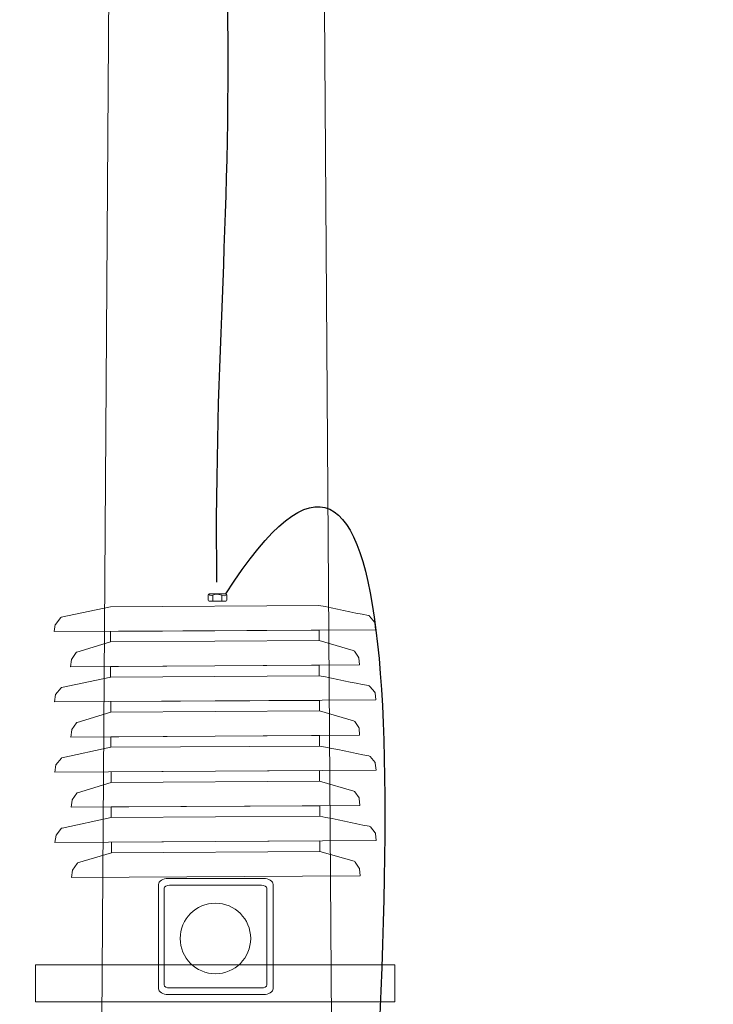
# Model space of a CAD drawing. Header units: centimetres. Extents: x -4644 to 5368, y -667 to 1552.
# Tile 36 of 48: x -1454 to -1384, y 492 to 592. Entities that reach past the tile are written whole.
import ezdxf

# ---------------------------------------------------------------- set-up
doc = ezdxf.new("R2010")
doc.units = ezdxf.units.CM
doc.header["$MEASUREMENT"] = 0
doc.layers.get('0').update_dxf_attribs({"linetype": 'CONTINUOUS'})
doc.layers.add('Warstwa 1', color=7, linetype='CONTINUOUS')

msp = doc.modelspace()

# ---------------------------------------------------------------- linework, layer by layer
at = {"color": 10}
for points in [[(-1433.13, 596.75), (-1432.62, 571.48), (-1434.44, 559.34), (-1434.19, 534.95)], [(-1433.25, 533.78), (-1396.24, 591.39), (-1434.25, 352.32), (-1434.01, 284.37)], [(-1362.59, 533.78), (-1316.57, 581.4), (-1410.5, 352.27), (-1410.74, 284.37)]]:
    msp.add_open_spline(points, degree=3, dxfattribs=at)
at = {"layer": 'Warstwa 1', "color": 250, "lineweight": 18}
msp.add_lwpolyline([(-1452.62, 492.27), (-1416.02, 492.27), (-1416.02, 496.04), (-1452.62, 496.04), (-1452.62, 492.27)], close=True, dxfattribs=at)
msp.add_ellipse((-1434.3, 498.71), major_axis=(0, 3.59), ratio=0.999849, dxfattribs=at)
at = {"layer": 'Warstwa 1', "color": 250, "lineweight": 70}
msp.add_open_spline([(-2181.25, -624.77), (-2181.25, -624.77), (-2181.25, 905.01), (-2181.25, 905.01), (-2181.25, 905.01), (-2181.25, 905.01), (-1129.83, 905.01), (-1129.83, 905.01), (-1129.83, 905.01), (-1129.83, 905.01), (-1129.83, -624.77), (-1129.83, -624.77), (-1129.83, -624.77), (-1129.83, -624.77), (-2181.25, -624.77), (-2181.25, -624.77)], degree=3, knots=[0, 0, 0, 0, 0.2, 0.2, 0.2, 0.2, 0.4, 0.4, 0.4, 0.4, 0.6, 0.6, 0.6, 0.6, 1, 1, 1, 1], dxfattribs=at)
at = {"layer": 'Warstwa 1', "color": 7, "lineweight": 20}
msp.add_open_spline([(-1451.92, -399.35), (-1451.92, -399.35), (-1416.34, -399.35), (-1416.34, -399.35), (-1416.34, -399.35), (-1416.34, -399.35), (-1424.47, 780.16), (-1424.47, 780.16), (-1424.47, 780.16), (-1424.47, 780.16), (-1443.89, 780.16), (-1443.89, 780.16), (-1443.89, 780.16), (-1443.89, 780.16), (-1451.92, -399.35), (-1451.92, -399.35)], degree=3, knots=[0, 0, 0, 0, 0.2, 0.2, 0.2, 0.2, 0.4, 0.4, 0.4, 0.4, 0.6, 0.6, 0.6, 0.6, 1, 1, 1, 1], dxfattribs=at)
at = {"layer": 'Warstwa 1', "color": 7, "lineweight": 18}
for points, knots in [([(-1434.94, 533.77), (-1434.94, 533.77), (-1433.25, 533.78), (-1433.25, 533.78), (-1433.25, 533.78), (-1433.19, 533.78), (-1433.15, 533.73), (-1433.15, 533.68), (-1433.15, 533.68), (-1433.15, 533.68), (-1433.14, 533.14), (-1433.14, 533.14), (-1433.14, 533.14), (-1433.14, 533.09), (-1433.19, 533.04), (-1433.24, 533.04), (-1433.24, 533.04), (-1433.24, 533.04), (-1434.94, 533.03), (-1434.94, 533.03), (-1434.94, 533.03), (-1434.99, 533.03), (-1435.04, 533.08), (-1435.04, 533.13), (-1435.04, 533.13), (-1435.04, 533.13), (-1435.04, 533.67), (-1435.04, 533.67), (-1435.04, 533.67), (-1435.04, 533.72), (-1434.99, 533.77), (-1434.94, 533.77)], [0, 0, 0, 0, 0.111111, 0.111111, 0.111111, 0.111111, 0.222222, 0.222222, 0.222222, 0.222222, 0.333333, 0.333333, 0.333333, 0.333333, 0.444444, 0.444444, 0.444444, 0.444444, 0.555556, 0.555556, 0.555556, 0.555556, 0.666667, 0.666667, 0.666667, 0.666667, 0.777778, 0.777778, 0.777778, 0.777778, 1, 1, 1, 1]), ([(-1450.6, 530.67), (-1450.6, 530.67), (-1450.04, 531.36), (-1450.04, 531.36), (-1450.04, 531.36), (-1450.04, 531.36), (-1450.02, 531.38), (-1450.02, 531.38), (-1450.02, 531.38), (-1450.02, 531.38), (-1450, 531.4), (-1450, 531.4), (-1450, 531.4), (-1450, 531.4), (-1444.99, 532.46), (-1444.99, 532.46), (-1444.99, 532.46), (-1444.99, 532.46), (-1423.76, 532.59), (-1423.76, 532.59), (-1423.76, 532.59), (-1422.08, 532.3), (-1420.41, 531.88), (-1418.73, 531.59), (-1418.73, 531.59), (-1418.73, 531.59), (-1418.66, 531.56), (-1418.66, 531.56), (-1418.66, 531.56), (-1418.66, 531.56), (-1418.6, 531.51), (-1418.6, 531.51), (-1418.6, 531.51), (-1418.6, 531.51), (-1418.11, 530.91), (-1418.11, 530.91), (-1418.11, 530.91), (-1418.11, 530.91), (-1418.09, 530.88), (-1418.09, 530.88), (-1418.09, 530.88), (-1418.09, 530.88), (-1418.08, 530.86), (-1418.08, 530.86), (-1418.08, 530.86), (-1418.08, 530.86), (-1418.08, 530.84), (-1418.08, 530.84), (-1418.08, 530.84), (-1418.08, 530.84), (-1418.01, 530.13), (-1418.01, 530.13), (-1418.01, 530.13), (-1418.01, 530.13), (-1450.72, 529.93), (-1450.72, 529.93), (-1450.72, 529.93), (-1450.72, 529.93), (-1450.61, 530.66), (-1450.61, 530.66), (-1450.61, 530.66), (-1450.61, 530.66), (-1450.6, 530.67), (-1450.6, 530.67), (-1450.6, 530.67), (-1450.6, 530.67), (-1450.6, 530.67), (-1450.6, 530.67)], [0, 0, 0, 0, 0.055556, 0.055556, 0.055556, 0.055556, 0.111111, 0.111111, 0.111111, 0.111111, 0.166667, 0.166667, 0.166667, 0.166667, 0.222222, 0.222222, 0.222222, 0.222222, 0.277778, 0.277778, 0.277778, 0.277778, 0.333333, 0.333333, 0.333333, 0.333333, 0.388889, 0.388889, 0.388889, 0.388889, 0.444444, 0.444444, 0.444444, 0.444444, 0.5, 0.5, 0.5, 0.5, 0.555556, 0.555556, 0.555556, 0.555556, 0.611111, 0.611111, 0.611111, 0.611111, 0.666667, 0.666667, 0.666667, 0.666667, 0.722222, 0.722222, 0.722222, 0.722222, 0.777778, 0.777778, 0.777778, 0.777778, 0.833333, 0.833333, 0.833333, 0.833333, 0.888889, 0.888889, 0.888889, 0.888889, 1, 1, 1, 1]), ([(-1444.98, 529.96), (-1444.98, 529.96), (-1423.75, 530.09), (-1423.75, 530.09), (-1423.75, 530.09), (-1423.75, 530.09), (-1423.74, 529.02), (-1423.74, 529.02), (-1423.74, 529.02), (-1423.74, 529.02), (-1444.98, 528.89), (-1444.98, 528.89), (-1444.98, 528.89), (-1444.98, 528.89), (-1444.98, 529.96), (-1444.98, 529.96)], [0, 0, 0, 0, 0.2, 0.2, 0.2, 0.2, 0.4, 0.4, 0.4, 0.4, 0.6, 0.6, 0.6, 0.6, 1, 1, 1, 1]), ([(-1448.95, 527.11), (-1448.95, 527.11), (-1448.47, 527.8), (-1448.47, 527.8), (-1448.47, 527.8), (-1448.47, 527.8), (-1448.44, 527.83), (-1448.44, 527.83), (-1448.44, 527.83), (-1448.44, 527.83), (-1448.41, 527.84), (-1448.41, 527.84), (-1448.41, 527.84), (-1448.41, 527.84), (-1444.98, 528.89), (-1444.98, 528.89), (-1444.98, 528.89), (-1444.98, 528.89), (-1423.74, 529.02), (-1423.74, 529.02), (-1423.74, 529.02), (-1423.74, 529.02), (-1420.27, 528.01), (-1420.27, 528.01), (-1420.27, 528.01), (-1420.27, 528.01), (-1420.2, 527.98), (-1420.2, 527.98), (-1420.2, 527.98), (-1420.2, 527.98), (-1420.15, 527.93), (-1420.15, 527.93), (-1420.15, 527.93), (-1420.15, 527.93), (-1419.74, 527.32), (-1419.74, 527.32), (-1419.74, 527.32), (-1419.74, 527.32), (-1419.72, 527.3), (-1419.72, 527.3), (-1419.72, 527.3), (-1419.72, 527.3), (-1419.71, 527.28), (-1419.71, 527.28), (-1419.71, 527.28), (-1419.71, 527.28), (-1419.71, 527.26), (-1419.71, 527.26), (-1419.71, 527.26), (-1419.71, 527.26), (-1419.64, 526.54), (-1419.64, 526.54), (-1419.64, 526.54), (-1419.64, 526.54), (-1449.06, 526.36), (-1449.06, 526.36), (-1449.06, 526.36), (-1449.06, 526.36), (-1448.95, 527.1), (-1448.95, 527.1), (-1448.95, 527.1), (-1448.95, 527.1), (-1448.95, 527.1), (-1448.95, 527.1), (-1448.95, 527.1), (-1448.95, 527.1), (-1448.95, 527.11), (-1448.95, 527.11)], [0, 0, 0, 0, 0.055556, 0.055556, 0.055556, 0.055556, 0.111111, 0.111111, 0.111111, 0.111111, 0.166667, 0.166667, 0.166667, 0.166667, 0.222222, 0.222222, 0.222222, 0.222222, 0.277778, 0.277778, 0.277778, 0.277778, 0.333333, 0.333333, 0.333333, 0.333333, 0.388889, 0.388889, 0.388889, 0.388889, 0.444444, 0.444444, 0.444444, 0.444444, 0.5, 0.5, 0.5, 0.5, 0.555556, 0.555556, 0.555556, 0.555556, 0.611111, 0.611111, 0.611111, 0.611111, 0.666667, 0.666667, 0.666667, 0.666667, 0.722222, 0.722222, 0.722222, 0.722222, 0.777778, 0.777778, 0.777778, 0.777778, 0.833333, 0.833333, 0.833333, 0.833333, 0.888889, 0.888889, 0.888889, 0.888889, 1, 1, 1, 1]), ([(-1444.97, 526.39), (-1444.97, 526.39), (-1423.73, 526.52), (-1423.73, 526.52), (-1423.73, 526.52), (-1423.73, 526.52), (-1423.73, 525.44), (-1423.73, 525.44), (-1423.73, 525.44), (-1423.73, 525.44), (-1444.97, 525.31), (-1444.97, 525.31), (-1444.97, 525.31), (-1444.97, 525.31), (-1444.97, 526.39), (-1444.97, 526.39)], [0, 0, 0, 0, 0.2, 0.2, 0.2, 0.2, 0.4, 0.4, 0.4, 0.4, 0.6, 0.6, 0.6, 0.6, 1, 1, 1, 1]), ([(-1450.57, 523.52), (-1450.57, 523.52), (-1450.01, 524.21), (-1450.01, 524.21), (-1450.01, 524.21), (-1450.01, 524.21), (-1450, 524.23), (-1450, 524.23), (-1450, 524.23), (-1450, 524.23), (-1449.97, 524.25), (-1449.97, 524.25), (-1449.97, 524.25), (-1449.97, 524.25), (-1444.96, 525.31), (-1444.96, 525.31), (-1444.96, 525.31), (-1444.96, 525.31), (-1423.73, 525.44), (-1423.73, 525.44), (-1423.73, 525.44), (-1422.06, 525.15), (-1420.38, 524.73), (-1418.7, 524.44), (-1418.7, 524.44), (-1418.7, 524.44), (-1418.63, 524.41), (-1418.63, 524.41), (-1418.63, 524.41), (-1418.63, 524.41), (-1418.57, 524.36), (-1418.57, 524.36), (-1418.57, 524.36), (-1418.57, 524.36), (-1418.08, 523.76), (-1418.08, 523.76), (-1418.08, 523.76), (-1418.08, 523.76), (-1418.06, 523.73), (-1418.06, 523.73), (-1418.06, 523.73), (-1418.06, 523.73), (-1418.05, 523.71), (-1418.05, 523.71), (-1418.05, 523.71), (-1418.05, 523.71), (-1418.05, 523.69), (-1418.05, 523.69), (-1418.05, 523.69), (-1418.05, 523.69), (-1417.98, 522.98), (-1417.98, 522.98), (-1417.98, 522.98), (-1417.98, 522.98), (-1450.69, 522.78), (-1450.69, 522.78), (-1450.69, 522.78), (-1450.69, 522.78), (-1450.58, 523.52), (-1450.58, 523.52), (-1450.58, 523.52), (-1450.58, 523.52), (-1450.58, 523.52), (-1450.58, 523.52), (-1450.58, 523.52), (-1450.58, 523.52), (-1450.57, 523.52), (-1450.57, 523.52)], [0, 0, 0, 0, 0.055556, 0.055556, 0.055556, 0.055556, 0.111111, 0.111111, 0.111111, 0.111111, 0.166667, 0.166667, 0.166667, 0.166667, 0.222222, 0.222222, 0.222222, 0.222222, 0.277778, 0.277778, 0.277778, 0.277778, 0.333333, 0.333333, 0.333333, 0.333333, 0.388889, 0.388889, 0.388889, 0.388889, 0.444444, 0.444444, 0.444444, 0.444444, 0.5, 0.5, 0.5, 0.5, 0.555556, 0.555556, 0.555556, 0.555556, 0.611111, 0.611111, 0.611111, 0.611111, 0.666667, 0.666667, 0.666667, 0.666667, 0.722222, 0.722222, 0.722222, 0.722222, 0.777778, 0.777778, 0.777778, 0.777778, 0.833333, 0.833333, 0.833333, 0.833333, 0.888889, 0.888889, 0.888889, 0.888889, 1, 1, 1, 1]), ([(-1444.95, 522.81), (-1444.95, 522.81), (-1423.72, 522.94), (-1423.72, 522.94), (-1423.72, 522.94), (-1423.72, 522.94), (-1423.72, 521.87), (-1423.72, 521.87), (-1423.72, 521.87), (-1423.72, 521.87), (-1444.95, 521.74), (-1444.95, 521.74), (-1444.95, 521.74), (-1444.95, 521.74), (-1444.95, 522.81), (-1444.95, 522.81)], [0, 0, 0, 0, 0.2, 0.2, 0.2, 0.2, 0.4, 0.4, 0.4, 0.4, 0.6, 0.6, 0.6, 0.6, 1, 1, 1, 1]), ([(-1448.92, 519.96), (-1448.92, 519.96), (-1448.44, 520.65), (-1448.44, 520.65), (-1448.44, 520.65), (-1448.44, 520.65), (-1448.42, 520.68), (-1448.42, 520.68), (-1448.42, 520.68), (-1448.42, 520.68), (-1448.39, 520.69), (-1448.39, 520.69), (-1448.39, 520.69), (-1448.39, 520.69), (-1444.95, 521.74), (-1444.95, 521.74), (-1444.95, 521.74), (-1444.95, 521.74), (-1423.72, 521.87), (-1423.72, 521.87), (-1423.72, 521.87), (-1423.72, 521.87), (-1420.24, 520.86), (-1420.24, 520.86), (-1420.24, 520.86), (-1420.24, 520.86), (-1420.17, 520.83), (-1420.17, 520.83), (-1420.17, 520.83), (-1420.17, 520.83), (-1420.12, 520.78), (-1420.12, 520.78), (-1420.12, 520.78), (-1420.12, 520.78), (-1419.71, 520.17), (-1419.71, 520.17), (-1419.71, 520.17), (-1419.71, 520.17), (-1419.69, 520.15), (-1419.69, 520.15), (-1419.69, 520.15), (-1419.69, 520.15), (-1419.68, 520.13), (-1419.68, 520.13), (-1419.68, 520.13), (-1419.68, 520.13), (-1419.68, 520.11), (-1419.68, 520.11), (-1419.68, 520.11), (-1419.68, 520.11), (-1419.62, 519.39), (-1419.62, 519.39), (-1419.62, 519.39), (-1419.62, 519.39), (-1449.03, 519.21), (-1449.03, 519.21), (-1449.03, 519.21), (-1449.03, 519.21), (-1448.93, 519.95), (-1448.93, 519.95), (-1448.93, 519.95), (-1448.93, 519.95), (-1448.92, 519.95), (-1448.92, 519.95), (-1448.92, 519.95), (-1448.92, 519.95), (-1448.92, 519.96), (-1448.92, 519.96)], [0, 0, 0, 0, 0.055556, 0.055556, 0.055556, 0.055556, 0.111111, 0.111111, 0.111111, 0.111111, 0.166667, 0.166667, 0.166667, 0.166667, 0.222222, 0.222222, 0.222222, 0.222222, 0.277778, 0.277778, 0.277778, 0.277778, 0.333333, 0.333333, 0.333333, 0.333333, 0.388889, 0.388889, 0.388889, 0.388889, 0.444444, 0.444444, 0.444444, 0.444444, 0.5, 0.5, 0.5, 0.5, 0.555556, 0.555556, 0.555556, 0.555556, 0.611111, 0.611111, 0.611111, 0.611111, 0.666667, 0.666667, 0.666667, 0.666667, 0.722222, 0.722222, 0.722222, 0.722222, 0.777778, 0.777778, 0.777778, 0.777778, 0.833333, 0.833333, 0.833333, 0.833333, 0.888889, 0.888889, 0.888889, 0.888889, 1, 1, 1, 1]), ([(-1444.94, 519.24), (-1444.94, 519.24), (-1423.71, 519.37), (-1423.71, 519.37), (-1423.71, 519.37), (-1423.71, 519.37), (-1423.7, 518.29), (-1423.7, 518.29), (-1423.7, 518.29), (-1423.7, 518.29), (-1444.94, 518.17), (-1444.94, 518.17), (-1444.94, 518.17), (-1444.94, 518.17), (-1444.94, 519.24), (-1444.94, 519.24)], [0, 0, 0, 0, 0.2, 0.2, 0.2, 0.2, 0.4, 0.4, 0.4, 0.4, 0.6, 0.6, 0.6, 0.6, 1, 1, 1, 1]), ([(-1450.55, 516.37), (-1450.55, 516.37), (-1449.99, 517.06), (-1449.99, 517.06), (-1449.99, 517.06), (-1449.99, 517.06), (-1449.97, 517.08), (-1449.97, 517.08), (-1449.97, 517.08), (-1449.97, 517.08), (-1449.94, 517.1), (-1449.94, 517.1), (-1449.94, 517.1), (-1449.94, 517.1), (-1444.94, 518.16), (-1444.94, 518.16), (-1444.94, 518.16), (-1444.94, 518.16), (-1423.71, 518.29), (-1423.71, 518.29), (-1423.71, 518.29), (-1422.03, 518), (-1420.35, 517.58), (-1418.68, 517.29), (-1418.68, 517.29), (-1418.68, 517.29), (-1418.6, 517.26), (-1418.6, 517.26), (-1418.6, 517.26), (-1418.6, 517.26), (-1418.55, 517.21), (-1418.55, 517.21), (-1418.55, 517.21), (-1418.55, 517.21), (-1418.05, 516.61), (-1418.05, 516.61), (-1418.05, 516.61), (-1418.05, 516.61), (-1418.04, 516.58), (-1418.04, 516.58), (-1418.04, 516.58), (-1418.04, 516.58), (-1418.03, 516.56), (-1418.03, 516.56), (-1418.03, 516.56), (-1418.03, 516.56), (-1418.02, 516.54), (-1418.02, 516.54), (-1418.02, 516.54), (-1418.02, 516.54), (-1417.95, 515.83), (-1417.95, 515.83), (-1417.95, 515.83), (-1417.95, 515.83), (-1450.67, 515.63), (-1450.67, 515.63), (-1450.67, 515.63), (-1450.67, 515.63), (-1450.55, 516.37), (-1450.55, 516.37), (-1450.55, 516.37), (-1450.55, 516.37), (-1450.55, 516.37), (-1450.55, 516.37), (-1450.55, 516.37), (-1450.55, 516.37), (-1450.55, 516.37), (-1450.55, 516.37)], [0, 0, 0, 0, 0.055556, 0.055556, 0.055556, 0.055556, 0.111111, 0.111111, 0.111111, 0.111111, 0.166667, 0.166667, 0.166667, 0.166667, 0.222222, 0.222222, 0.222222, 0.222222, 0.277778, 0.277778, 0.277778, 0.277778, 0.333333, 0.333333, 0.333333, 0.333333, 0.388889, 0.388889, 0.388889, 0.388889, 0.444444, 0.444444, 0.444444, 0.444444, 0.5, 0.5, 0.5, 0.5, 0.555556, 0.555556, 0.555556, 0.555556, 0.611111, 0.611111, 0.611111, 0.611111, 0.666667, 0.666667, 0.666667, 0.666667, 0.722222, 0.722222, 0.722222, 0.722222, 0.777778, 0.777778, 0.777778, 0.777778, 0.833333, 0.833333, 0.833333, 0.833333, 0.888889, 0.888889, 0.888889, 0.888889, 1, 1, 1, 1]), ([(-1444.93, 515.66), (-1444.93, 515.66), (-1423.69, 515.79), (-1423.69, 515.79), (-1423.69, 515.79), (-1423.69, 515.79), (-1423.69, 514.72), (-1423.69, 514.72), (-1423.69, 514.72), (-1423.69, 514.72), (-1444.92, 514.59), (-1444.92, 514.59), (-1444.92, 514.59), (-1444.92, 514.59), (-1444.93, 515.66), (-1444.93, 515.66)], [0, 0, 0, 0, 0.2, 0.2, 0.2, 0.2, 0.4, 0.4, 0.4, 0.4, 0.6, 0.6, 0.6, 0.6, 1, 1, 1, 1]), ([(-1448.89, 512.81), (-1448.89, 512.81), (-1448.41, 513.5), (-1448.41, 513.5), (-1448.41, 513.5), (-1448.41, 513.5), (-1448.39, 513.53), (-1448.39, 513.53), (-1448.39, 513.53), (-1448.39, 513.53), (-1448.36, 513.54), (-1448.36, 513.54), (-1448.36, 513.54), (-1448.36, 513.54), (-1444.92, 514.59), (-1444.92, 514.59), (-1444.92, 514.59), (-1444.92, 514.59), (-1423.69, 514.72), (-1423.69, 514.72), (-1423.69, 514.72), (-1423.69, 514.72), (-1420.21, 513.71), (-1420.21, 513.71), (-1420.21, 513.71), (-1420.21, 513.71), (-1420.14, 513.68), (-1420.14, 513.68), (-1420.14, 513.68), (-1420.14, 513.68), (-1420.09, 513.63), (-1420.09, 513.63), (-1420.09, 513.63), (-1420.09, 513.63), (-1419.68, 513.03), (-1419.68, 513.03), (-1419.68, 513.03), (-1419.68, 513.03), (-1419.66, 513), (-1419.66, 513), (-1419.66, 513), (-1419.66, 513), (-1419.66, 512.98), (-1419.66, 512.98), (-1419.66, 512.98), (-1419.66, 512.98), (-1419.65, 512.96), (-1419.65, 512.96), (-1419.65, 512.96), (-1419.65, 512.96), (-1419.59, 512.24), (-1419.59, 512.24), (-1419.59, 512.24), (-1419.59, 512.24), (-1449, 512.06), (-1449, 512.06), (-1449, 512.06), (-1449, 512.06), (-1448.9, 512.8), (-1448.9, 512.8), (-1448.9, 512.8), (-1448.9, 512.8), (-1448.9, 512.81), (-1448.9, 512.81), (-1448.9, 512.81), (-1448.9, 512.81), (-1448.89, 512.81), (-1448.89, 512.81)], [0, 0, 0, 0, 0.055556, 0.055556, 0.055556, 0.055556, 0.111111, 0.111111, 0.111111, 0.111111, 0.166667, 0.166667, 0.166667, 0.166667, 0.222222, 0.222222, 0.222222, 0.222222, 0.277778, 0.277778, 0.277778, 0.277778, 0.333333, 0.333333, 0.333333, 0.333333, 0.388889, 0.388889, 0.388889, 0.388889, 0.444444, 0.444444, 0.444444, 0.444444, 0.5, 0.5, 0.5, 0.5, 0.555556, 0.555556, 0.555556, 0.555556, 0.611111, 0.611111, 0.611111, 0.611111, 0.666667, 0.666667, 0.666667, 0.666667, 0.722222, 0.722222, 0.722222, 0.722222, 0.777778, 0.777778, 0.777778, 0.777778, 0.833333, 0.833333, 0.833333, 0.833333, 0.888889, 0.888889, 0.888889, 0.888889, 1, 1, 1, 1]), ([(-1444.92, 512.09), (-1444.92, 512.09), (-1423.68, 512.22), (-1423.68, 512.22), (-1423.68, 512.22), (-1423.68, 512.22), (-1423.67, 511.14), (-1423.67, 511.14), (-1423.67, 511.14), (-1423.67, 511.14), (-1444.91, 511.02), (-1444.91, 511.02), (-1444.91, 511.02), (-1444.91, 511.02), (-1444.92, 512.09), (-1444.92, 512.09)], [0, 0, 0, 0, 0.2, 0.2, 0.2, 0.2, 0.4, 0.4, 0.4, 0.4, 0.6, 0.6, 0.6, 0.6, 1, 1, 1, 1]), ([(-1450.52, 509.22), (-1450.52, 509.22), (-1449.96, 509.92), (-1449.96, 509.92), (-1449.96, 509.92), (-1449.96, 509.92), (-1449.94, 509.94), (-1449.94, 509.94), (-1449.94, 509.94), (-1449.94, 509.94), (-1449.92, 509.95), (-1449.92, 509.95), (-1449.92, 509.95), (-1449.92, 509.95), (-1444.91, 511.02), (-1444.91, 511.02), (-1444.91, 511.02), (-1444.91, 511.02), (-1423.68, 511.14), (-1423.68, 511.14), (-1423.68, 511.14), (-1422, 510.85), (-1420.33, 510.43), (-1418.65, 510.14), (-1418.65, 510.14), (-1418.65, 510.14), (-1418.58, 510.11), (-1418.58, 510.11), (-1418.58, 510.11), (-1418.58, 510.11), (-1418.52, 510.06), (-1418.52, 510.06), (-1418.52, 510.06), (-1418.52, 510.06), (-1418.03, 509.46), (-1418.03, 509.46), (-1418.03, 509.46), (-1418.03, 509.46), (-1418.01, 509.44), (-1418.01, 509.44), (-1418.01, 509.44), (-1418.01, 509.44), (-1418, 509.41), (-1418, 509.41), (-1418, 509.41), (-1418, 509.41), (-1417.99, 509.4), (-1417.99, 509.4), (-1417.99, 509.4), (-1417.99, 509.4), (-1417.93, 508.68), (-1417.93, 508.68), (-1417.93, 508.68), (-1417.93, 508.68), (-1450.64, 508.48), (-1450.64, 508.48), (-1450.64, 508.48), (-1450.64, 508.48), (-1450.52, 509.22), (-1450.52, 509.22), (-1450.52, 509.22), (-1450.52, 509.22), (-1450.52, 509.22), (-1450.52, 509.22), (-1450.52, 509.22), (-1450.52, 509.22), (-1450.52, 509.22), (-1450.52, 509.22)], [0, 0, 0, 0, 0.055556, 0.055556, 0.055556, 0.055556, 0.111111, 0.111111, 0.111111, 0.111111, 0.166667, 0.166667, 0.166667, 0.166667, 0.222222, 0.222222, 0.222222, 0.222222, 0.277778, 0.277778, 0.277778, 0.277778, 0.333333, 0.333333, 0.333333, 0.333333, 0.388889, 0.388889, 0.388889, 0.388889, 0.444444, 0.444444, 0.444444, 0.444444, 0.5, 0.5, 0.5, 0.5, 0.555556, 0.555556, 0.555556, 0.555556, 0.611111, 0.611111, 0.611111, 0.611111, 0.666667, 0.666667, 0.666667, 0.666667, 0.722222, 0.722222, 0.722222, 0.722222, 0.777778, 0.777778, 0.777778, 0.777778, 0.833333, 0.833333, 0.833333, 0.833333, 0.888889, 0.888889, 0.888889, 0.888889, 1, 1, 1, 1]), ([(-1444.9, 508.51), (-1444.9, 508.51), (-1423.67, 508.64), (-1423.67, 508.64), (-1423.67, 508.64), (-1423.67, 508.64), (-1423.66, 507.57), (-1423.66, 507.57), (-1423.66, 507.57), (-1423.66, 507.57), (-1444.9, 507.44), (-1444.9, 507.44), (-1444.9, 507.44), (-1444.9, 507.44), (-1444.9, 508.51), (-1444.9, 508.51)], [0, 0, 0, 0, 0.2, 0.2, 0.2, 0.2, 0.4, 0.4, 0.4, 0.4, 0.6, 0.6, 0.6, 0.6, 1, 1, 1, 1]), ([(-1448.87, 505.66), (-1448.87, 505.66), (-1448.38, 506.35), (-1448.38, 506.35), (-1448.38, 506.35), (-1448.38, 506.35), (-1448.36, 506.38), (-1448.36, 506.38), (-1448.36, 506.38), (-1448.36, 506.38), (-1448.33, 506.39), (-1448.33, 506.39), (-1448.33, 506.39), (-1448.33, 506.39), (-1444.9, 507.44), (-1444.9, 507.44), (-1444.9, 507.44), (-1444.9, 507.44), (-1423.66, 507.57), (-1423.66, 507.57), (-1423.66, 507.57), (-1423.66, 507.57), (-1420.19, 506.56), (-1420.19, 506.56), (-1420.19, 506.56), (-1420.19, 506.56), (-1420.11, 506.53), (-1420.11, 506.53), (-1420.11, 506.53), (-1420.11, 506.53), (-1420.06, 506.48), (-1420.06, 506.48), (-1420.06, 506.48), (-1420.06, 506.48), (-1419.65, 505.88), (-1419.65, 505.88), (-1419.65, 505.88), (-1419.65, 505.88), (-1419.64, 505.85), (-1419.64, 505.85), (-1419.64, 505.85), (-1419.64, 505.85), (-1419.63, 505.83), (-1419.63, 505.83), (-1419.63, 505.83), (-1419.63, 505.83), (-1419.62, 505.81), (-1419.62, 505.81), (-1419.62, 505.81), (-1419.62, 505.81), (-1419.56, 505.09), (-1419.56, 505.09), (-1419.56, 505.09), (-1419.56, 505.09), (-1448.97, 504.91), (-1448.97, 504.91), (-1448.97, 504.91), (-1448.97, 504.91), (-1448.87, 505.65), (-1448.87, 505.65), (-1448.87, 505.65), (-1448.87, 505.65), (-1448.87, 505.66), (-1448.87, 505.66), (-1448.87, 505.66), (-1448.87, 505.66), (-1448.87, 505.66), (-1448.87, 505.66)], [0, 0, 0, 0, 0.055556, 0.055556, 0.055556, 0.055556, 0.111111, 0.111111, 0.111111, 0.111111, 0.166667, 0.166667, 0.166667, 0.166667, 0.222222, 0.222222, 0.222222, 0.222222, 0.277778, 0.277778, 0.277778, 0.277778, 0.333333, 0.333333, 0.333333, 0.333333, 0.388889, 0.388889, 0.388889, 0.388889, 0.444444, 0.444444, 0.444444, 0.444444, 0.5, 0.5, 0.5, 0.5, 0.555556, 0.555556, 0.555556, 0.555556, 0.611111, 0.611111, 0.611111, 0.611111, 0.666667, 0.666667, 0.666667, 0.666667, 0.722222, 0.722222, 0.722222, 0.722222, 0.777778, 0.777778, 0.777778, 0.777778, 0.833333, 0.833333, 0.833333, 0.833333, 0.888889, 0.888889, 0.888889, 0.888889, 1, 1, 1, 1]), ([(-1439.1, 504.81), (-1439.1, 504.81), (-1429.42, 504.81), (-1429.42, 504.81), (-1429.42, 504.81), (-1428.87, 504.81), (-1428.42, 504.54), (-1428.42, 504.21), (-1428.42, 504.21), (-1428.42, 504.21), (-1428.42, 493.6), (-1428.42, 493.6), (-1428.42, 493.6), (-1428.42, 493.28), (-1428.87, 493.01), (-1429.42, 493.01), (-1429.42, 493.01), (-1429.42, 493.01), (-1439.1, 493.01), (-1439.1, 493.01), (-1439.1, 493.01), (-1439.65, 493.01), (-1440.1, 493.28), (-1440.1, 493.6), (-1440.1, 493.6), (-1440.1, 493.6), (-1440.1, 504.21), (-1440.1, 504.21), (-1440.1, 504.21), (-1440.1, 504.54), (-1439.65, 504.81), (-1439.1, 504.81)], [0, 0, 0, 0, 0.111111, 0.111111, 0.111111, 0.111111, 0.222222, 0.222222, 0.222222, 0.222222, 0.333333, 0.333333, 0.333333, 0.333333, 0.444444, 0.444444, 0.444444, 0.444444, 0.555556, 0.555556, 0.555556, 0.555556, 0.666667, 0.666667, 0.666667, 0.666667, 0.777778, 0.777778, 0.777778, 0.777778, 1, 1, 1, 1]), ([(-1438.98, 504.13), (-1438.98, 504.13), (-1429.6, 504.13), (-1429.6, 504.13), (-1429.6, 504.13), (-1429.31, 504.13), (-1429.06, 503.99), (-1429.06, 503.82), (-1429.06, 503.82), (-1429.06, 503.82), (-1429.06, 493.98), (-1429.06, 493.98), (-1429.06, 493.98), (-1429.06, 493.81), (-1429.31, 493.67), (-1429.6, 493.67), (-1429.6, 493.67), (-1429.6, 493.67), (-1438.98, 493.67), (-1438.98, 493.67), (-1438.98, 493.67), (-1439.28, 493.67), (-1439.52, 493.81), (-1439.52, 493.98), (-1439.52, 493.98), (-1439.52, 493.98), (-1439.52, 503.82), (-1439.52, 503.82), (-1439.52, 503.82), (-1439.52, 503.99), (-1439.28, 504.13), (-1438.98, 504.13)], [0, 0, 0, 0, 0.111111, 0.111111, 0.111111, 0.111111, 0.222222, 0.222222, 0.222222, 0.222222, 0.333333, 0.333333, 0.333333, 0.333333, 0.444444, 0.444444, 0.444444, 0.444444, 0.555556, 0.555556, 0.555556, 0.555556, 0.666667, 0.666667, 0.666667, 0.666667, 0.777778, 0.777778, 0.777778, 0.777778, 1, 1, 1, 1])]:
    msp.add_open_spline(points, degree=3, knots=knots, dxfattribs=at)
at = {"layer": 'Warstwa 1', "color": 250, "lineweight": 18}
msp.add_open_spline([(-1434.99, 533.76), (-1434.99, 533.76), (-1434.82, 533.52), (-1434.57, 533.64), (-1434.57, 533.64), (-1434.32, 533.76), (-1434.08, 533.81), (-1433.65, 533.64), (-1433.65, 533.64), (-1433.22, 533.48), (-1433.19, 533.76), (-1433.17, 533.72)], degree=3, knots=[0, 0, 0, 0, 0.25, 0.25, 0.25, 0.25, 0.5, 0.5, 0.5, 0.5, 1, 1, 1, 1], dxfattribs=at)
for points in [[(-1434.56, 533.65), (-1434.56, 533.65), (-1434.56, 533.05), (-1434.56, 533.05)], [(-1433.65, 533.66), (-1433.65, 533.66), (-1433.65, 533.05), (-1433.65, 533.05)]]:
    msp.add_open_spline(points, degree=3, dxfattribs=at)

doc.saveas('drawing.dxf')
